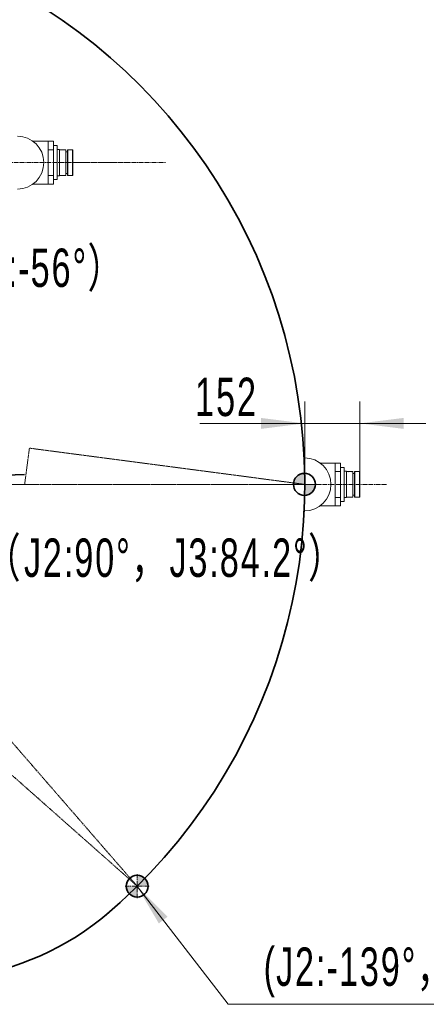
# Model space of a CAD drawing. Header units: millimetres. Extents: x -4455 to 4455, y -3150 to 3150.
# Tile 9 of 22: x -622 to 491, y -902 to 1791. Entities that reach past the tile are written whole.
import ezdxf

# ---------------------------------------------------------------- set-up
doc = ezdxf.new("R2010")
doc.units = ezdxf.units.MM
doc.linetypes.add('点画线', pattern=[18, 12, -2, 2, -2])
doc.linetypes.add('虚线', pattern=[2, 1, -1])
doc.layers.get('0').update_dxf_attribs({"lineweight": 35})
for name, color, linetype, lineweight in [('中心线层', 1, '点画线', 18), ('尺寸线层', 7, 'Continuous', 18), ('粗实线层', 7, 'Continuous', 35), ('细实线层', 7, 'Continuous', 18), ('虚线层', 6, '虚线', 18)]:
    doc.layers.add(name, color=color, linetype=linetype, lineweight=lineweight)
doc.styles.add('标准', font='txt', dxfattribs={"width": 0.667})
doc.dimstyles.new('标准', dxfattribs={"dimscale": 30, "dimtxt": 3.5, "dimasz": 4, "dimexe": 2, "dimexo": 0, "dimtad": 1, "dimdsep": 46, "dimtxsty": '标准', "dimblk": '_CAXARROW', "dimcen": 0, "dimdle": 6, "dimazin": 2, "dimtfac": 0.7071067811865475, "dimtdec": 3, "dimtmove": 2, "dimatfit": 3, "dimfxl": 0, "dimfrac": 2, "dimtolj": 1, "dimarcsym": 0})

# ---------------------------------------------------------------- blocks, each defined once
blk = doc.blocks.new('3214324')
at = {"layer": '虚线层', "color": 3}
for p, q in [((0, 0), (760, 100.0000000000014)), ((-1.364242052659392e-11, 99.99999999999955), (0, 0))]:
    blk.add_line(p, q, dxfattribs=at)
at = {"layer": '虚线层', "color": 1}
blk.add_line((760, 100.000000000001), (-1.364242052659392e-11, 99.99999999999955), dxfattribs=at)
blk = doc.blocks.new('231234')
at = {"layer": '中心线层'}
blk.add_line((109.9764969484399, 1382.225610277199), (1335.012314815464, 1382.225610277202), dxfattribs=at)
at = {"layer": '细实线层', "color": 7, "linetype": 'Continuous'}
for p, q in [((975.0752572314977, 1440.725610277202), (1028.899999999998, 1440.725610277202)), ((1014.499999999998, 1323.725690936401), (1014.499999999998, 1440.725529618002)), ((1028.899999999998, 1323.725690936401), (1028.899999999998, 1440.725529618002)), ((1028.899999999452, 1428.725610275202), (1038.399999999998, 1428.725610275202)), ((1038.399999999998, 1428.725610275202), (1038.899999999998, 1428.225610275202)), ((1038.899999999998, 1336.225610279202), (1038.899999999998, 1428.225610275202)), ((1014.499999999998, 1417.722088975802), (1028.899999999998, 1417.722088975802)), ((1038.899999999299, 1418.225610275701), (1044.399999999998, 1418.225610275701)), ((1044.399999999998, 1418.225610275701), (1045.399999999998, 1417.225610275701)), ((1045.399999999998, 1417.225610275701), (1050.099999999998, 1417.225610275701)), ((1045.399999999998, 1417.225610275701), (1045.399999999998, 1347.225610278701)), ((1050.099999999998, 1417.225610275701), (1050.399999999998, 1416.925610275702)), ((1050.399999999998, 1417.025610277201), (1050.599999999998, 1417.225610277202)), ((1050.599999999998, 1417.225610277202), (1057.199999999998, 1417.225610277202)), ((1057.399999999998, 1417.025610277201), (1057.199999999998, 1417.225610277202)), ((1057.399999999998, 1417.025610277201), (1057.599999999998, 1417.225610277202)), ((1057.599999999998, 1417.225610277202), (1062.699999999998, 1417.225610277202)), ((1062.899999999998, 1417.025610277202), (1062.699999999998, 1417.225610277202)), ((1062.899999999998, 1347.425899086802), (1062.899999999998, 1417.025321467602)), ((1067.899999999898, 1417.225610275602), (1066.899999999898, 1416.225610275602)), ((1066.899999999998, 1416.225610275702), (1066.899999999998, 1348.225610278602)), ((1067.899999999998, 1417.225610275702), (1080.899999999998, 1417.225610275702)), ((1067.899999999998, 1417.225610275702), (1067.899999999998, 1347.225610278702)), ((1080.899999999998, 1417.225610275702), (1080.899999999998, 1347.225610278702)), ((1081.900000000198, 1416.225610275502), (1080.900000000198, 1417.225610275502)), ((1081.899999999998, 1416.225610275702), (1081.899999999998, 1348.225610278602)), ((1014.499999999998, 1346.729131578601), (1028.899999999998, 1346.729131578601)), ((1044.399999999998, 1346.225610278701), (1045.399999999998, 1347.225610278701)), ((1045.399999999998, 1347.225610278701), (1050.099999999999, 1347.225610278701)), ((1050.099999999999, 1347.225610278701), (1050.399999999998, 1347.525610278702)), ((1050.399999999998, 1347.425610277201), (1050.599999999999, 1347.225610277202)), ((1050.599999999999, 1347.225610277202), (1057.199999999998, 1347.225610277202)), ((1057.399999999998, 1347.425610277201), (1057.199999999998, 1347.225610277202)), ((1057.399999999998, 1347.425610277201), (1057.599999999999, 1347.225610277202)), ((1057.599999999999, 1347.225610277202), (1062.699999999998, 1347.225610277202)), ((1062.899999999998, 1347.425610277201), (1062.699999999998, 1347.225610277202)), ((1067.899999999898, 1347.225610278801), (1066.899999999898, 1348.225610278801)), ((1067.899999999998, 1347.225610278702), (1080.899999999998, 1347.225610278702)), ((1081.900000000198, 1348.225610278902), (1080.900000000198, 1347.225610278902)), ((975.0752572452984, 1323.725610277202), (1028.899999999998, 1323.725610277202)), ((1028.899999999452, 1335.725610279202), (1038.399999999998, 1335.725610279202)), ((1038.399999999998, 1335.725610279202), (1038.899999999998, 1336.225610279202)), ((1038.899999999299, 1346.225610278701), (1044.399999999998, 1346.225610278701))]:
    blk.add_line(p, q, dxfattribs=at)
at = {"layer": '细实线层'}
for p, q in [((1062.899999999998, 1411.738522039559), (1066.899999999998, 1411.738522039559)), ((1062.899999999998, 1352.712698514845), (1066.899999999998, 1352.712698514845))]:
    blk.add_line(p, q, dxfattribs=at)
at = {"layer": '细实线层', "color": 7, "linetype": 'Continuous'}
for centre, radius, start, end in [((929.9999999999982, 1382.225610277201), 72.5, 270, 90), ((975.0752572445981, 1450.725502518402), 9.999984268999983, 249.3583884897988, 270), ((975.075257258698, 1313.725718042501), 9.999984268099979, 90.00000015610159, 110.6421134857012)]:
    blk.add_arc(centre, radius, start, end, dxfattribs=at)
blk = doc.blocks.new('231234r32')
at = {"layer": '粗实线层'}
h = blk.add_hatch(color=256, dxfattribs=at)
edge = h.paths.add_edge_path(flags=0)
edge.add_arc((-1.501554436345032e-10, -1.482263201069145e-10), 29.99999999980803, 200.27844975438, 246.4693637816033, ccw=False)
edge.add_arc((-3.996802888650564e-11, 1.609743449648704e-10), 29.99999999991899, 179.9999999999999, 200.2784497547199, ccw=False)
edge.add_line((-29.99999999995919, 0), (0, 0))
edge.add_arc((896.0837643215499, -406.5585902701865), 984.0000000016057, 155.5959186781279, 157.3428088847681)
edge = h.paths.add_edge_path(flags=0)
edge.add_arc((896.0837645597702, -406.5585903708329), 984.0000002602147, 157.0111475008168, 157.3428088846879, ccw=False)
edge.add_arc((896.0837643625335, -406.5585902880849), 984.0000000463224, 155.5959186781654, 157.0111475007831, ccw=False)
edge.add_line((0, 1.818989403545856e-12), (0, -30.00000000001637))
edge.add_arc((4.28511892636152e-10, -3.353051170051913e-11), 30.00000000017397, 246.4693637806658, 269.9999999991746, ccw=False)
edge = h.paths.add_edge_path(flags=0)
edge.add_arc((1577.668812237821, -795.3974596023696), 1766.832193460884, 152.9039432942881, 153.2445873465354, ccw=False)
edge.add_arc((1577.668812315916, -795.3974596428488), 1766.83219354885, 152.2717196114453, 152.9039432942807, ccw=False)
edge.add_arc((5.968843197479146e-10, 2.601368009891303e-10), 29.99999999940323, 0, 62.758153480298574, ccw=False)
edge.add_line((30.00000000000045, 0), (0, 0))
edge = h.paths.add_edge_path(flags=0)
edge.add_line((0, -4.547473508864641e-12), (0, 22.16471025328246))
edge.add_line((0, 22.16471025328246), (0, 30.0000000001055))
edge.add_arc((3.242366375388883e-10, 9.131362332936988e-10), 29.99999999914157, 62.75815347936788, 90.00000000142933, ccw=False)
edge.add_arc((1577.66881225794, -795.3974596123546), 1766.832193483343, 152.2717196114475, 153.2445873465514)
at = {"layer": '中心线层'}
for p, q in [((0, -33), (0, 33)), ((-33, 0), (33, 0))]:
    blk.add_line(p, q, dxfattribs=at)
at = {"layer": '粗实线层'}
blk.add_circle((0, 0), 30, dxfattribs=at)
blk = doc.blocks.new('23424')
at = {"layer": '中心线层'}
blk.add_line((0, -75.5), (0, 75.5), dxfattribs=at)
at = {"layer": '细实线层', "color": 7, "linetype": 'Continuous'}
for p, q in [((45.07525723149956, 58.50000000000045), (98.89999999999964, 58.50000000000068)), ((84.5, -58.49991934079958), (84.5, 58.49991934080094)), ((98.90000000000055, -58.49991934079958), (98.89999999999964, 58.49991934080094)), ((84.5, 35.49647869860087), (98.89999999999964, 35.49647869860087)), ((98.89999999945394, 46.4999999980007), (108.3999999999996, 46.4999999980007)), ((108.3999999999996, 46.4999999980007), (108.8999999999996, 45.9999999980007)), ((108.9000000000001, -45.99999999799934), (108.8999999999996, 45.9999999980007)), ((108.8999999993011, 35.99999999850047), (114.3999999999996, 35.99999999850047)), ((114.3999999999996, 35.99999999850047), (115.3999999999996, 34.99999999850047)), ((115.3999999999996, 34.99999999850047), (120.0999999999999, 34.99999999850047)), ((115.3999999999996, 34.99999999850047), (115.4000000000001, -34.99999999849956)), ((120.0999999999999, 34.99999999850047), (120.3999999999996, 34.69999999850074)), ((120.3999999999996, 34.80000000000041), (120.5999999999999, 35.00000000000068)), ((120.5999999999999, 35.00000000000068), (127.1999999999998, 35.00000000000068)), ((127.3999999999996, 34.80000000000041), (127.1999999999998, 35.00000000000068)), ((127.3999999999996, 34.80000000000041), (127.5999999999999, 35.00000000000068)), ((127.5999999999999, 35.00000000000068), (132.6999999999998, 35.00000000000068)), ((132.8999999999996, 34.80000000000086), (132.6999999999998, 35.00000000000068)), ((132.9000000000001, -34.79971119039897), (132.8999999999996, 34.79971119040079)), ((137.8999999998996, 34.99999999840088), (136.8999999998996, 33.99999999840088)), ((136.8999999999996, 33.99999999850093), (136.9000000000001, -33.99999999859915)), ((137.8999999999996, 34.99999999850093), (150.8999999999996, 34.99999999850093)), ((137.8999999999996, 34.99999999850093), (137.9000000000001, -34.99999999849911)), ((150.8999999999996, 34.99999999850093), (150.9000000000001, -34.99999999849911)), ((151.9000000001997, 33.99999999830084), (150.9000000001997, 34.99999999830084)), ((151.8999999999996, 33.99999999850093), (151.9000000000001, -33.99999999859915)), ((84.5, -35.4964786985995), (98.90000000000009, -35.4964786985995)), ((98.89999999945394, -46.49999999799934), (108.4000000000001, -46.49999999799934)), ((108.4000000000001, -46.49999999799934), (108.9000000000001, -45.99999999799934)), ((108.8999999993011, -35.99999999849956), (114.4000000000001, -35.99999999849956)), ((114.4000000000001, -35.99999999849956), (115.4000000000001, -34.99999999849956)), ((115.4000000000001, -34.99999999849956), (120.1000000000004, -34.99999999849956)), ((120.1000000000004, -34.99999999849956), (120.4000000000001, -34.69999999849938)), ((120.4000000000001, -34.7999999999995), (120.6000000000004, -34.99999999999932)), ((120.6000000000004, -34.99999999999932), (127.1999999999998, -34.99999999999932)), ((127.4000000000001, -34.7999999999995), (127.1999999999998, -34.99999999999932)), ((127.4000000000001, -34.7999999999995), (127.6000000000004, -34.99999999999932)), ((127.6000000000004, -34.99999999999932), (132.6999999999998, -34.99999999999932)), ((132.9000000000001, -34.7999999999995), (132.6999999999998, -34.99999999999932)), ((137.8999999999, -34.99999999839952), (136.8999999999, -33.99999999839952)), ((137.9000000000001, -34.99999999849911), (150.9000000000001, -34.99999999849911)), ((151.9000000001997, -33.99999999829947), (150.9000000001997, -34.99999999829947)), ((45.07525724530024, -58.49999999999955), (98.90000000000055, -58.49999999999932))]:
    blk.add_line(p, q, dxfattribs=at)
at = {"layer": '细实线层'}
for p, q in [((132.8999999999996, 29.51291176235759), (136.8999999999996, 29.51291176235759)), ((132.9000000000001, -29.51291176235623), (136.9000000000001, -29.51291176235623))]:
    blk.add_line(p, q, dxfattribs=at)
at = {"layer": '细实线层', "color": 7, "linetype": 'Continuous'}
for centre, radius, start, end in [((0, 0), 72.5, 270, 90), ((45.07525724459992, 68.49989224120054), 9.999984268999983, 249.3583884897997, 270), ((45.07525725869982, -68.49989223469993), 9.999984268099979, 90.00000015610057, 110.6421134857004)]:
    blk.add_arc(centre, radius, start, end, dxfattribs=at)
blk = doc.blocks.new('*X12')
at = {"layer": '尺寸线层', "linetype": 'Continuous'}
blk.add_hatch(color=0, dxfattribs=at).paths.add_polyline_path([(-302.8929832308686, -576.7783855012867), (-217.7667401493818, -662.6767134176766), (-241.5302129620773, -680.9878400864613)], flags=0)
at = {"layer": '尺寸线层', "color": 0, "linetype": 'Continuous'}
blk.add_line((-302.8929832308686, -576.7783855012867), (-52.17468330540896, -902.1509096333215), dxfattribs=at)
at = {"layer": '尺寸线层', "color": 0}
blk.add_line((-52.17468330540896, -902.1509096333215), (1101.436622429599, -902.1509096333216), dxfattribs=at)
at = {"layer": '尺寸线层', "color": 0, "insert": (514.063082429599, -815.0009096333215), "char_height": 105, "width": 2349.49416, "attachment_point": 5, "line_spacing_factor": 1.150569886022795, "style": '标准'}
blk.add_mtext('\\T1.1;(J2:-139%%D，J3:84.2%%D)', dxfattribs=at)
blk = doc.blocks.new('*X18')
at = {"layer": '尺寸线层', "linetype": 'Continuous', "transparency": 16777216}
for points in [[(157.6870897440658, 686.6742475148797), (37.68708974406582, 701.6742475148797), (37.68708974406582, 671.6742475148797)], [(308.823144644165, 686.6742475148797), (428.823144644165, 701.6742475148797), (428.823144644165, 671.6742475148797)]]:
    blk.add_hatch(color=0, dxfattribs=at).paths.add_polyline_path(points, flags=0)
at = {"layer": '尺寸线层', "color": 0, "linetype": 'Continuous', "transparency": 16777216}
for p, q in [((157.6870897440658, 519.8684651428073), (157.6870897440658, 746.6742475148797)), ((308.823144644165, 519.868465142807), (308.823144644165, 746.6742475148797)), ((-129.1756987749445, 686.6742475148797), (488.823144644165, 686.6742475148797))]:
    blk.add_line(p, q, dxfattribs=at)
at = {"layer": '尺寸线层', "color": 0, "transparency": 16777216, "insert": (-56.21923877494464, 758.5242475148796), "char_height": 105, "width": 291.8258399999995, "attachment_point": 5, "line_spacing_factor": 1.150569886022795, "style": '标准'}
blk.add_mtext('\\T1.1;152', dxfattribs=at)
blk = doc.blocks.new('_CAXARROW')
blk.add_hatch(color=0).paths.add_polyline_path([(0, 0), (-1, 0.125), (-1, -0.125)], flags=0)

msp = doc.modelspace()

# ---------------------------------------------------------------- linework, layer by layer
at = {"layer": '中心线层'}
for p, q in [((-480.1948458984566, 1399.86846514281), (-329.1948458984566, 1399.86846514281)), ((-3158.527039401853, 519.8684651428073), (381.1373476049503, 519.868465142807))]:
    msp.add_line(p, q, dxfattribs=at)
at = {"layer": '尺寸线层', "color": 3}
msp.add_line((-608.694845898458, 519.8684651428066), (-1388.694845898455, 519.8684651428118), dxfattribs=at)
at = {"layer": '粗实线层', "color": 4}
msp.add_line((-1388.694845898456, 519.8684651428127), (-609.1700008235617, 547.0900725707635), dxfattribs=at)
at = {"layer": '粗实线层'}
for centre, radius, start, end in [((-1388.694845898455, 519.868465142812), 1546.381935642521, 310.1608431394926, 151.950719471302), ((-876.9688032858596, -68.80500743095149), 766.5507158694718, 246.747238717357, 312.6930379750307)]:
    msp.add_arc(centre, radius, start, end, dxfattribs=at)

# ---------------------------------------------------------------- block references
at = {"layer": '尺寸线层'}
for name, p in [('231234', (-1558.694845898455, 17.64285486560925)), ('*X12', (0, 0))]:
    msp.add_blockref(name, p, dxfattribs=at)
at = {"layer": '粗实线层'}
for name, p, rotation in [('3214324', (-608.694845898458, 519.8684651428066), 352.5041433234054), ('231234r32', (156.9231446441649, 519.8684780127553), 270), ('3214324', (-876.9688032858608, -68.80500743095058), 310.9999999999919)]:
    msp.add_blockref(name, p, dxfattribs=dict(at, rotation=rotation))
for name, p in [('23424', (156.9231446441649, 519.8682675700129)), ('231234r32', (-300.8295500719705, -579.1520938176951))]:
    msp.add_blockref(name, p, dxfattribs=at)

# ---------------------------------------------------------------- texts
at = {"layer": '尺寸线层', "char_height": 105, "attachment_point": 1, "line_spacing_factor": 1.150569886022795, "style": '标准'}
for s, insert, width in [('\\T1.1;（J2:60%%D，J3:-56%%D）', (-1267.48211866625, 1164.936432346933), 1036.518), ('\\T1.1;（J2:90%%D，J3:84.2%%D）', (-715.481780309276, 371.8840632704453), 1092.86616)]:
    msp.add_mtext(s, dxfattribs=dict(at, insert=insert, width=width))

# ---------------------------------------------------------------- dimensions: what is measured, and where the dimension line sits
at = {"layer": '尺寸线层'}
dim = msp.add_linear_dim(base=(308.8231446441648, 686.6742475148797), p1=(157.687089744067, 519.8684651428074), p2=(308.8231446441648, 519.868465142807), text='152', dimstyle='标准', override={"dimsah": 1, "dimtfac": 1, "dimtfill": 1, "dimtzin": 8}, dxfattribs=at)
dim.commit()
dim.dimension.update_dxf_attribs({"geometry": '*X18', "text_midpoint": (-56.21923877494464, 686.6742475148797), "dimtype": 160})

doc.saveas('drawing.dxf')
